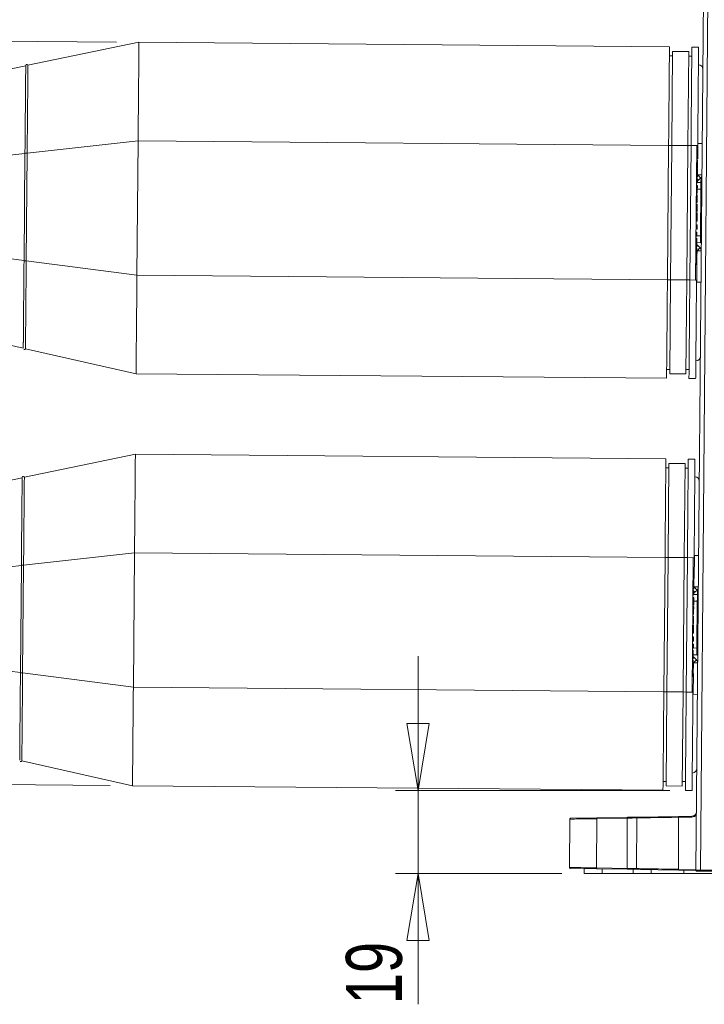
# Model space of a CAD drawing. Header units: millimetres. Extents: x 0 to 2100, y 0 to 1485.
# Tile 53 of 65: x 1139 to 1292, y 255 to 474. Entities that reach past the tile are written whole.
import ezdxf

# ---------------------------------------------------------------- set-up
doc = ezdxf.new("R2010")
doc.units = ezdxf.units.MM
doc.header["$LTSCALE"] = 5
doc.styles.add('SLDTEXTSTYLE1', font='TXT', dxfattribs={"width": 0.75})
doc.dimstyles.new('SLDDIMSTYLE0', dxfattribs={"dimtxt": 12.5, "dimasz": 15, "dimexe": 0, "dimexo": 0.0625, "dimgap": 3.125, "dimtad": 1, "dimdec": 0, "dimrnd": 1e-09, "dimzin": 12, "dimdsep": 46, "dimtxsty": 'SLDTEXTSTYLE1', "dimblk1": 'CLOSED', "dimblk2": 'CLOSED', "dimsah": 1, "dimcen": 0.09, "dimadec": 0, "dimazin": 3, "dimtfac": 1, "dimtofl": 0, "dimtmove": 0, "dimatfit": 3, "dimldrblk": 'CLOSED', "dimfxl": 0, "dimfrac": 2, "dimtolj": 1, "dimtzin": 12, "dimarcsym": 0})
doc.dimstyles.new('SLDDIMSTYLE1', dxfattribs={"dimtxt": 12.5, "dimasz": 15, "dimexe": 0, "dimexo": 0.0625, "dimgap": 3.125, "dimtad": 1, "dimdec": 0, "dimrnd": 1e-09, "dimzin": 12, "dimdsep": 46, "dimtxsty": 'SLDTEXTSTYLE1', "dimblk1": 'CLOSED', "dimblk2": 'CLOSED', "dimsah": 1, "dimcen": 0.09, "dimadec": 0, "dimazin": 3, "dimtfac": 1, "dimtmove": 0, "dimatfit": 0, "dimldrblk": 'CLOSED', "dimfxl": 0, "dimfrac": 2, "dimtolj": 1, "dimtzin": 12, "dimarcsym": 0})

# ---------------------------------------------------------------- blocks, each defined once
blk = doc.blocks.new('_CLOSED')
at = {"color": 0, "linetype": 'ByBlock', "lineweight": -2}
for p, q in [((-1, 0.166667), (0, 0)), ((-1, 0.166667), (-1, -0.166667)), ((0, 0), (-1, -0.166667)), ((0, 0), (-1, 0))]:
    blk.add_line(p, q, dxfattribs=at)
blk = doc.blocks.new('_D_1')
at = {"color": 7, "linetype": 'Continuous', "lineweight": 0}
for p, q in [((1039.24, 346.43), (1039.24, 589.59)), ((1743.54, 289.48), (1743.54, 589.59)), ((1743.54, 584.59), (1039.24, 584.59))]:
    blk.add_line(p, q, dxfattribs=at)
at = {"color": 7, "linetype": 'Continuous', "lineweight": 0, "xscale": 15, "yscale": 15, "rotation": 180.0000000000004}
blk.add_blockref('_CLOSED', (1039.24, 584.59), dxfattribs=at)
at = {"color": 7, "linetype": 'Continuous', "lineweight": 0, "xscale": 15, "yscale": 15}
blk.add_blockref('_CLOSED', (1743.54, 584.59), dxfattribs=at)
at = {"color": 7, "linetype": 'Continuous', "lineweight": 0, "insert": (1377.54, 600.7), "char_height": 12.5, "attachment_point": 1, "style": 'SLDTEXTSTYLE1'}
blk.add_mtext('704', dxfattribs=at)
blk = doc.blocks.new('_D_2')
at = {"color": 7, "linetype": 'Continuous', "lineweight": 0}
for p, q in [((1160.36, 469.37), (984.61, 470.9)), ((988.16, 304.87), (989.61, 470.86)), ((1158.92, 303.38), (983.16, 304.91))]:
    blk.add_line(p, q, dxfattribs=at)
at = {"color": 7, "linetype": 'Continuous', "lineweight": 0, "xscale": 15, "yscale": 15}
for p, rotation in [((989.61, 470.86), 89.50000000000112), ((988.16, 304.87), 269.5000000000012)]:
    blk.add_blockref('_CLOSED', p, dxfattribs=dict(at, rotation=rotation))
at = {"color": 7, "linetype": 'Continuous', "lineweight": 0, "insert": (972.65, 374.15), "char_height": 12.5, "attachment_point": 1, "rotation": 89.5, "style": 'SLDTEXTSTYLE1'}
blk.add_mtext('166', dxfattribs=at)
blk = doc.blocks.new('_D_3')
at = {"color": 7, "linetype": 'Continuous', "lineweight": 0}
for p, q in [((1227.7, 302.24), (1227.7, 332.24)), ((1283.91, 302.24), (1222.7, 302.24)), ((1227.7, 302.24), (1227.7, 283.74)), ((1259.79, 283.74), (1222.7, 283.74)), ((1227.7, 283.74), (1227.7, 254.52))]:
    blk.add_line(p, q, dxfattribs=at)
at = {"color": 7, "linetype": 'Continuous', "lineweight": 0, "xscale": 15, "yscale": 15}
for p, rotation in [((1227.7, 302.24), 270.0000000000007), ((1227.7, 283.74), 90.00000000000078)]:
    blk.add_blockref('_CLOSED', p, dxfattribs=dict(at, rotation=rotation))
at = {"color": 7, "linetype": 'Continuous', "lineweight": 0, "insert": (1211.59, 254.52), "char_height": 12.5, "attachment_point": 1, "rotation": 90, "style": 'SLDTEXTSTYLE1'}
blk.add_mtext('19', dxfattribs=at)

msp = doc.modelspace()

# ---------------------------------------------------------------- linework, layer by layer
at = {"color": 7, "linetype": 'Continuous', "lineweight": 15}
for p, q in [((1289.76, 284.48), (1291.59, 494.44)), ((1292.59, 494.41), (1290.76, 284.48)), ((1165.36, 469.33), (1140.56, 464.19)), ((1283.86, 468.29), (1165.36, 469.33)), ((1283.84, 466.29), (1284.54, 466.29)), ((1284.55, 467.28), (1284.37, 446.29)), ((1284.55, 467.28), (1288.15, 467.25)), ((1288.15, 467.25), (1287.97, 446.25)), ((1288.14, 466.25), (1288.84, 466.25)), ((1290.36, 468.23), (1288.86, 468.25)), ((1140.07, 464.09), (1120.53, 460.05)), ((1140.56, 464.19), (1140.56, 464.19)), ((1165.17, 447.33), (1140.4, 444.57)), ((1165.17, 447.33), (1164.91, 417.33)), ((1283.67, 446.29), (1165.17, 447.33)), ((1283.67, 446.29), (1283.41, 416.29)), ((1290.22, 446.73), (1291.17, 446.73)), ((1139.9, 444.52), (1120.38, 442.35)), ((1139.9, 444.55), (1139.69, 420.55)), ((1140.4, 444.54), (1140.19, 420.54)), ((1140.4, 444.57), (1140.4, 444.54)), ((1284.37, 446.29), (1284.11, 416.29)), ((1284.37, 446.29), (1287.97, 446.25)), ((1287.97, 446.25), (1287.71, 416.26)), ((1288.67, 446.25), (1288.41, 416.25)), ((1289.97, 446.24), (1288.67, 446.25)), ((1289.97, 446.24), (1289.71, 416.24)), ((1290.17, 446.24), (1289.97, 446.24)), ((1290.13, 442.2), (1289.93, 442.2)), ((1290.14, 443.11), (1289.94, 443.11)), ((1290.11, 440.13), (1289.91, 440.13)), ((1290.12, 441.31), (1289.92, 441.31)), ((1290.12, 441.04), (1289.92, 441.04)), ((1290.13, 441.53), (1289.93, 441.53)), ((1290.16, 439.72), (1291.11, 439.71)), ((1290.1, 438.83), (1289.9, 438.84)), ((1290.1, 437.92), (1289.9, 437.92)), ((1290.11, 439.46), (1289.91, 439.46)), ((1290.11, 439.24), (1289.91, 439.24)), ((1290.1, 437.92), (1290.1, 438.83)), ((1290.1, 438.03), (1290.9, 438.03)), ((1290.81, 439.01), (1290.32, 438.52)), ((1290.07, 435.31), (1289.87, 435.31)), ((1290.08, 436.14), (1289.88, 436.14)), ((1290.08, 435.83), (1289.88, 435.83)), ((1290.08, 435.61), (1289.88, 435.61)), ((1290.09, 437.38), (1289.89, 437.38)), ((1290.09, 437.34), (1289.89, 437.34)), ((1290.08, 436.14), (1290.09, 437.34)), ((1290.08, 435.83), (1290.08, 436.14)), ((1290.08, 435.61), (1290.08, 435.83)), ((1290.79, 426.07), (1290.88, 436.53)), ((1290.05, 433.2), (1289.85, 433.2)), ((1290.06, 433.61), (1289.86, 433.61)), ((1290.06, 433.54), (1289.86, 433.54)), ((1290.07, 435.27), (1289.87, 435.27)), ((1290.07, 434.48), (1289.87, 434.48)), ((1290.03, 431), (1289.83, 431)), ((1290.04, 431.77), (1289.84, 431.78)), ((1290.04, 431.57), (1289.84, 431.58)), ((1290.04, 431.24), (1289.84, 431.24)), ((1290.05, 432.87), (1289.85, 432.87)), ((1290.05, 432.45), (1289.85, 432.45)), ((1290.03, 431), (1290.04, 431.24)), ((1290.03, 430.5), (1290.03, 431)), ((1290.04, 431.77), (1290.05, 432.45)), ((1290.05, 432.45), (1290.05, 432.87)), ((1290.02, 429.4), (1289.82, 429.41)), ((1290.03, 430.5), (1289.83, 430.51)), ((1290.02, 429.4), (1290.03, 430.5)), ((1290, 426.96), (1289.8, 426.96)), ((1290.01, 428.59), (1289.81, 428.59)), ((1290.01, 427.86), (1289.81, 427.86)), ((1290.01, 427.57), (1289.81, 427.57)), ((1289.99, 426.05), (1290, 426.96)), ((1290.01, 427.86), (1290.01, 428.59)), ((1290.01, 427.57), (1290.01, 427.86)), ((1289.98, 424.84), (1289.78, 424.84)), ((1289.99, 426.05), (1289.79, 426.05)), ((1289.99, 425.57), (1289.79, 425.57)), ((1289.99, 425.33), (1289.79, 425.34)), ((1289.97, 423.74), (1289.98, 424.84)), ((1289.98, 424.84), (1289.99, 425.33)), ((1290.78, 424.57), (1289.98, 424.59)), ((1289.99, 425.33), (1289.99, 425.57)), ((1139.69, 420.58), (1120.21, 423.08)), ((1289.96, 422.63), (1289.76, 422.63)), ((1289.97, 423.74), (1289.77, 423.74)), ((1289.97, 423.5), (1289.77, 423.5)), ((1289.97, 423.37), (1289.77, 423.37)), ((1290.02, 422.75), (1290.96, 422.74)), ((1290.19, 423.95), (1290.68, 423.45)), ((1140.19, 420.54), (1140.19, 420.51)), ((1164.91, 417.33), (1140.19, 420.51)), ((1289.94, 420.57), (1289.74, 420.58)), ((1289.95, 421.7), (1289.75, 421.71)), ((1289.95, 421.33), (1289.75, 421.33)), ((1289.95, 420.99), (1289.75, 421)), ((1289.96, 422.04), (1289.76, 422.04)), ((1289.96, 421.84), (1289.76, 421.84)), ((1289.94, 420.57), (1289.95, 420.99)), ((1289.94, 419.9), (1289.94, 420.57)), ((1289.95, 421.7), (1289.95, 421.8)), ((1289.94, 419.9), (1289.74, 419.9)), ((1289.94, 419.7), (1289.74, 419.7)), ((1283.41, 416.29), (1164.91, 417.33)), ((1284.11, 416.29), (1283.92, 395.29)), ((1284.11, 416.29), (1287.71, 416.26)), ((1287.71, 416.26), (1287.52, 395.26)), ((1289.71, 416.24), (1288.41, 416.25)), ((1289.91, 416.24), (1289.71, 416.24)), ((1289.95, 415.74), (1290.9, 415.73)), ((1139.52, 401), (1120.05, 405.39)), ((1139.52, 401), (1139.52, 401)), ((1164.72, 395.33), (1140.01, 400.89)), ((1140.01, 400.89), (1140.01, 400.89)), ((1283.23, 396.29), (1283.93, 396.29)), ((1287.53, 396.26), (1288.23, 396.25)), ((1283.21, 394.29), (1164.72, 395.33)), ((1283.92, 395.29), (1287.52, 395.26)), ((1283.92, 395.29), (1287.52, 395.26)), ((1289.71, 394.24), (1288.21, 394.25)), ((1164.56, 377.33), (1139.76, 372.2)), ((1283.06, 376.29), (1164.56, 377.33)), ((1289.56, 376.24), (1288.06, 376.25)), ((1283.04, 374.29), (1283.74, 374.29)), ((1283.75, 375.29), (1283.57, 354.29)), ((1283.75, 375.29), (1287.35, 375.26)), ((1287.35, 375.26), (1287.17, 354.26)), ((1287.34, 374.26), (1288.04, 374.25)), ((1139.27, 372.1), (1119.72, 368.05)), ((1139.76, 372.2), (1139.76, 372.2)), ((1164.37, 355.33), (1139.59, 352.58)), ((1164.37, 355.33), (1164.11, 325.33)), ((1282.87, 354.3), (1164.37, 355.33)), ((1282.87, 354.3), (1282.6, 324.3)), ((1283.57, 354.29), (1283.3, 324.29)), ((1283.57, 354.29), (1287.17, 354.26)), ((1287.17, 354.26), (1286.9, 324.26)), ((1287.87, 354.25), (1287.6, 324.25)), ((1289.17, 354.24), (1287.87, 354.25)), ((1289.17, 354.24), (1288.9, 324.24)), ((1289.37, 354.24), (1289.17, 354.24)), ((1289.42, 354.74), (1290.37, 354.73)), ((1139.1, 352.52), (1119.57, 350.35)), ((1139.09, 352.55), (1138.89, 328.55)), ((1139.59, 352.55), (1139.38, 328.54)), ((1139.59, 352.58), (1139.59, 352.55)), ((1289.33, 350.2), (1289.13, 350.21)), ((1289.34, 351.11), (1289.14, 351.11)), ((1289.31, 348.14), (1289.11, 348.14)), ((1289.31, 347.46), (1289.11, 347.46)), ((1289.32, 349.53), (1289.12, 349.53)), ((1289.32, 349.31), (1289.12, 349.32)), ((1289.32, 349.04), (1289.12, 349.04)), ((1289.36, 347.72), (1290.31, 347.72)), ((1289.29, 345.92), (1289.09, 345.92)), ((1289.29, 345.38), (1289.09, 345.38)), ((1289.29, 345.34), (1289.09, 345.35)), ((1289.3, 347.24), (1289.1, 347.25)), ((1289.3, 346.84), (1289.1, 346.84)), ((1289.28, 344.14), (1289.29, 345.34)), ((1289.29, 345.92), (1289.3, 346.84)), ((1289.29, 346.04), (1290.1, 346.04)), ((1290.01, 347.01), (1289.51, 346.52)), ((1289.27, 343.83), (1289.07, 343.83)), ((1289.27, 343.61), (1289.07, 343.62)), ((1289.27, 343.31), (1289.07, 343.31)), ((1289.27, 343.28), (1289.07, 343.28)), ((1289.28, 344.14), (1289.08, 344.14)), ((1289.27, 343.83), (1289.28, 344.14)), ((1289.27, 343.61), (1289.27, 343.83)), ((1289.99, 334.07), (1290.08, 344.54)), ((1289.25, 341.61), (1289.05, 341.62)), ((1289.25, 341.55), (1289.05, 341.55)), ((1289.25, 341.21), (1289.05, 341.21)), ((1289.25, 340.87), (1289.05, 340.87)), ((1289.26, 342.48), (1289.06, 342.48)), ((1289.24, 340.45), (1289.25, 340.87)), ((1289.23, 339.24), (1289.03, 339.24)), ((1289.23, 339), (1289.03, 339)), ((1289.24, 340.45), (1289.04, 340.45)), ((1289.24, 339.78), (1289.04, 339.78)), ((1289.24, 339.58), (1289.04, 339.58)), ((1289.23, 339), (1289.23, 339.24)), ((1289.23, 338.51), (1289.23, 339)), ((1289.24, 339.78), (1289.24, 340.45)), ((1289.21, 336.59), (1289.01, 336.6)), ((1289.22, 337.41), (1289.02, 337.41)), ((1289.23, 338.51), (1289.03, 338.51)), ((1289.2, 335.86), (1289.21, 336.59)), ((1289.22, 337.41), (1289.23, 338.51)), ((1289.2, 335.86), (1289, 335.86)), ((1289.2, 335.58), (1289, 335.58)), ((1289.2, 334.97), (1289, 334.97)), ((1289.19, 334.05), (1289.2, 334.97)), ((1289.2, 335.58), (1289.2, 335.86)), ((1289.18, 333.57), (1288.98, 333.58)), ((1289.18, 333.34), (1288.98, 333.34)), ((1289.18, 332.84), (1288.98, 332.84)), ((1289.19, 334.05), (1288.99, 334.05)), ((1289.17, 331.74), (1289.18, 332.84)), ((1289.18, 333.34), (1289.18, 333.57)), ((1289.18, 332.84), (1289.18, 333.34)), ((1289.98, 332.57), (1289.18, 332.58)), ((1138.89, 328.58), (1119.41, 331.09)), ((1289.15, 330.05), (1288.95, 330.05)), ((1289.15, 329.84), (1288.95, 329.85)), ((1289.16, 330.63), (1288.96, 330.63)), ((1289.17, 331.74), (1288.97, 331.74)), ((1289.17, 331.51), (1288.97, 331.51)), ((1289.17, 331.37), (1288.97, 331.37)), ((1289.15, 329.71), (1289.15, 329.81)), ((1289.21, 330.75), (1290.16, 330.74)), ((1289.39, 331.95), (1289.87, 331.45)), ((1139.38, 328.54), (1139.38, 328.51)), ((1164.11, 325.33), (1139.38, 328.51)), ((1289.13, 327.71), (1288.93, 327.71)), ((1289.14, 329), (1288.94, 329)), ((1289.14, 328.58), (1288.94, 328.58)), ((1289.14, 327.91), (1288.94, 327.91)), ((1289.15, 329.71), (1288.95, 329.71)), ((1289.15, 329.33), (1288.95, 329.34)), ((1289.14, 328.58), (1289.14, 329)), ((1289.14, 327.91), (1289.14, 328.58)), ((1282.6, 324.3), (1164.11, 325.33)), ((1283.3, 324.29), (1283.12, 303.29)), ((1283.3, 324.29), (1286.9, 324.26)), ((1286.9, 324.26), (1286.72, 303.26)), ((1288.9, 324.24), (1287.6, 324.25)), ((1289.1, 324.24), (1288.9, 324.24)), ((1289.15, 323.74), (1290.1, 323.73)), ((1163.92, 303.33), (1139.21, 308.89)), ((1139.21, 308.89), (1139.21, 308.89)), ((1282.43, 304.3), (1283.13, 304.29)), ((1286.73, 304.26), (1287.43, 304.25)), ((1282.41, 302.3), (1163.92, 303.33)), ((1283.12, 303.29), (1286.72, 303.26)), ((1283.12, 303.29), (1286.72, 303.26)), ((1288.91, 302.24), (1287.41, 302.25)), ((1261.61, 295.87), (1261.51, 285.08)), ((1261.61, 295.87), (1261.61, 295.87)), ((1261.81, 296.07), (1267.68, 296.17)), ((1267.6, 295.97), (1267.56, 284.98)), ((1274.44, 296.09), (1267.6, 295.97)), ((1267.68, 296.17), (1274.52, 296.29)), ((1274.44, 296.09), (1274.39, 284.86)), ((1274.52, 296.29), (1276.79, 296.33)), ((1276.6, 296.13), (1276.5, 284.82)), ((1276.79, 296.33), (1285.86, 296.49)), ((1288.89, 296.34), (1285.85, 296.29)), ((1285.85, 296.29), (1285.85, 296.29)), ((1285.86, 296.49), (1288.89, 296.54)), ((1267.64, 284.78), (1261.71, 284.88)), ((1264.79, 283.74), (1264.8, 284.83)), ((1268.83, 283.74), (1264.79, 283.74)), ((1267.56, 284.98), (1274.39, 284.86)), ((1274.47, 284.66), (1267.64, 284.78)), ((1268.83, 283.74), (1275.75, 283.74)), ((1276.69, 284.62), (1274.47, 284.66)), ((1275.75, 283.74), (1279.79, 283.74)), ((1285.87, 284.46), (1276.69, 284.62)), ((1279.79, 283.74), (1279.79, 284.56)), ((1279.79, 283.74), (1287.04, 283.74)), ((1285.86, 284.66), (1285.86, 284.66)), ((1289.77, 284.39), (1285.87, 284.46)), ((1299.44, 283.74), (1287.04, 283.74)), ((1290.76, 284.24), (1290, 284.24)), ((1290.76, 284.24), (1290.76, 284.48)), ((1290.76, 284.48), (1322.46, 284.48)), ((1322.46, 284.24), (1290.76, 284.24))]:
    msp.add_line(p, q, dxfattribs=at)
at = {"color": 8, "linetype": 'Continuous', "lineweight": 15}
for p, q in [((1283.67, 446.29), (1284.37, 446.29)), ((1290.19, 443.27), (1290.22, 446.73)), ((1140.4, 444.54), (1139.9, 444.55)), ((1287.97, 446.25), (1288.67, 446.25)), ((1290.11, 439.67), (1290.16, 439.72)), ((1290.18, 441.21), (1290.18, 441.25)), ((1290.9, 438.03), (1290.91, 439.12)), ((1290.88, 436.53), (1290.08, 436.53)), ((1289.99, 426.09), (1290.79, 426.07)), ((1290.02, 422.75), (1289.96, 422.8)), ((1290, 421.5), (1290.02, 422.75)), ((1140.19, 420.54), (1139.69, 420.55)), ((1289.95, 415.74), (1289.99, 420.37)), ((1283.41, 416.29), (1284.11, 416.29)), ((1287.71, 416.26), (1288.41, 416.25)), ((1282.87, 354.3), (1283.57, 354.29)), ((1287.17, 354.26), (1287.87, 354.25)), ((1289.38, 349.59), (1289.42, 354.74)), ((1139.59, 352.55), (1139.09, 352.55)), ((1289.31, 347.67), (1289.36, 347.72)), ((1289.37, 349.21), (1289.37, 349.26)), ((1290.1, 346.04), (1290.1, 347.12)), ((1290.08, 344.54), (1289.28, 344.54)), ((1289.19, 334.08), (1289.99, 334.07)), ((1289.21, 330.75), (1289.16, 330.81)), ((1289.2, 329.5), (1289.21, 330.75)), ((1139.38, 328.54), (1138.89, 328.55)), ((1289.15, 323.74), (1289.19, 328.37)), ((1282.6, 324.3), (1283.3, 324.29)), ((1286.9, 324.26), (1287.6, 324.25)), ((1268.83, 283.74), (1268.83, 284.76)), ((1275.75, 283.74), (1275.75, 284.64)), ((1285.86, 284.66), (1289.76, 284.59)), ((1287.04, 283.74), (1287.04, 284.44))]:
    msp.add_line(p, q, dxfattribs=at)
at = {"color": 8, "linetype": 'Continuous', "lineweight": 15, "flags": 128}
for points in [[(1290.88, 436.53), (1290.92, 436.53), (1290.96, 436.53), (1291, 436.53), (1291.03, 436.53), (1291.05, 436.53), (1291.07, 436.53), (1291.08, 436.53), (1291.08, 436.53)], [(1290.79, 426.07), (1290.83, 426.07), (1290.87, 426.07), (1290.9, 426.07), (1290.93, 426.07), (1290.96, 426.07), (1290.98, 426.07), (1290.99, 426.07), (1290.99, 426.07)], [(1290.08, 344.54), (1290.12, 344.54), (1290.16, 344.54), (1290.19, 344.54), (1290.22, 344.53), (1290.25, 344.53), (1290.27, 344.53), (1290.28, 344.53), (1290.28, 344.53)], [(1289.99, 334.07), (1290.03, 334.07), (1290.07, 334.07), (1290.1, 334.07), (1290.13, 334.06), (1290.16, 334.06), (1290.17, 334.06), (1290.19, 334.06), (1290.19, 334.06)]]:
    msp.add_lwpolyline(points, dxfattribs=at)
at = {"color": 7, "linetype": 'Continuous', "lineweight": 15, "flags": 128}
for points in [[(1267.68, 296.17), (1267.66, 296.17), (1267.65, 296.16), (1267.63, 296.14), (1267.62, 296.11), (1267.61, 296.08), (1267.6, 296.05), (1267.6, 296.01), (1267.6, 295.97)], [(1274.52, 296.29), (1274.5, 296.29), (1274.48, 296.28), (1274.47, 296.26), (1274.46, 296.23), (1274.45, 296.2), (1274.44, 296.17), (1274.44, 296.13), (1274.44, 296.09)], [(1267.56, 284.98), (1267.56, 284.94), (1267.56, 284.9), (1267.57, 284.87), (1267.58, 284.84), (1267.59, 284.81), (1267.6, 284.79), (1267.62, 284.78), (1267.64, 284.78)], [(1274.39, 284.86), (1274.39, 284.82), (1274.4, 284.78), (1274.41, 284.75), (1274.42, 284.72), (1274.43, 284.69), (1274.44, 284.67), (1274.46, 284.66), (1274.47, 284.66)]]:
    msp.add_lwpolyline(points, dxfattribs=at)
at = {"color": 7, "linetype": 'Continuous', "lineweight": 15}
for centre, radius, start, end in [((1140.32, 464.14), 0.25, 11.6886, 191.6887), ((1290.32, 463.31), 1, 359.5, 86.5), ((1285.73, 435.04), 6.45, 38.0141, 46.5844), ((1290.11, 439.72), 1, 314.5, 359.5), ((1289.62, 439.23), 1, 298.905, 314.5), ((1290.9, 438.23), 0.2, 270, 357.7672), ((1290.78, 424.37), 0.2, 1.2328, 89), ((1289.48, 423.25), 1, 44.5, 60.095), ((1285.67, 427.51), 6.45, 312.4156, 320.9859), ((1289.96, 422.75), 1, 359.5, 44.5), ((1289.76, 399.16), 1, 272.5, 359.5), ((1139.52, 372.15), 0.25, 11.6886, 191.6887), ((1289.51, 371.32), 1, 359.5, 86.5), ((1284.93, 343.04), 6.45, 38.0141, 46.5844), ((1289.31, 347.72), 1, 314.5, 359.5), ((1288.81, 347.24), 1, 298.905, 314.5), ((1290.1, 346.24), 0.2, 270, 357.7672), ((1288.67, 331.25), 1, 44.5, 60.095), ((1289.97, 332.37), 0.2, 1.2328, 89), ((1284.86, 335.51), 6.45, 312.4156, 320.9859), ((1289.16, 330.75), 1, 359.5, 44.5), ((1288.95, 307.16), 1, 272.5, 359.5), ((1288.87, 297.54), 1, 271, 359.5), ((1276.8, 296.13), 0.2, 91, 179.5), ((1294.7, 296.5), 5.82, 179.5325, 181.4852), ((1276.7, 284.82), 0.2, 179.5, 269), ((1290, 284.48), 0.24, 179.5, 270)]:
    msp.add_arc(centre, radius, start, end, dxfattribs=at)
at = {"color": 8, "linetype": 'Continuous', "lineweight": 15}
for centre, radius, start, end in [((1277.03, 426.71), 17.79, 42.9711, 43.6589), ((1288.99, 437.64), 1.59, 33.7358, 45.7954), ((1287.43, 426.04), 3.47, 312.4927, 322.8115), ((1276.23, 334.71), 17.79, 42.9711, 43.6589), ((1288.19, 345.64), 1.59, 33.7358, 45.7954), ((1286.62, 334.05), 3.47, 312.4927, 322.8115), ((1288.87, 297.54), 1.2, 271, 326.0858)]:
    msp.add_arc(centre, radius, start, end, dxfattribs=at)
at = {"color": 7, "linetype": 'Continuous', "lineweight": 15}
for centre, major_axis, ratio, start_param, end_param in [((1290.88, 436.53), (0.01, 1.5), 0.001163, 4.712553, 6.283197), ((1290.79, 426.07), (0.01, 1.5), 0.001163, 3.141581, 4.712377), ((1290.08, 344.54), (0.01, 1.5), 0.001163, 4.712553, 6.283197), ((1289.99, 334.07), (0.01, 1.5), 0.001163, 3.141581, 4.712377), ((1286.92, 537.6), (0.07, 941.2), 0.001148, 1.830072, 1.842878), ((1290.76, 284.48), (1, 0), 0.002094, 1.570859, 3.141579)]:
    msp.add_ellipse(centre, major_axis=major_axis, ratio=ratio, start_param=start_param, end_param=end_param, dxfattribs=at)
for points, knots in [([(1165.17, 447.33), (1165.18, 448.67), (1165.21, 451.43), (1165.24, 455.53), (1165.28, 459.47), (1165.31, 462.99), (1165.33, 465.85), (1165.35, 467.88), (1165.36, 469.11), (1165.36, 469.25), (1165.36, 469.33)], [0, 0, 0, 0, 0.116516, 0.240011, 0.368641, 0.5, 0.631359, 0.759989, 0.883484, 1, 1, 1, 1]), ([(1283.86, 468.29), (1283.86, 468.2), (1283.86, 468.01), (1283.84, 466.46), (1283.82, 463.91), (1283.79, 460.31), (1283.75, 455.94), (1283.71, 451.15), (1283.68, 447.87), (1283.67, 446.29)], [0, 0, 0, 0, 0.131017, 0.270531, 0.415795, 0.563268, 0.715883, 0.862537, 1, 1, 1, 1]), ([(1288.86, 468.25), (1288.86, 468.16), (1288.86, 467.97), (1288.84, 466.42), (1288.82, 463.86), (1288.79, 460.27), (1288.75, 455.89), (1288.71, 451.1), (1288.68, 447.83), (1288.67, 446.25)], [0, 0, 0, 0, 0.131017, 0.270531, 0.415795, 0.563268, 0.715883, 0.862537, 1, 1, 1, 1]), ([(1290.17, 446.24), (1290.18, 447.74), (1290.21, 450.86), (1290.25, 455.44), (1290.29, 459.74), (1290.32, 463.46), (1290.34, 466.22), (1290.36, 467.93), (1290.36, 468.13), (1290.36, 468.23)], [0, 0, 0, 0, 0.131017, 0.270531, 0.415795, 0.563268, 0.715883, 0.862537, 1, 1, 1, 1]), ([(1140.07, 464.09), (1140.07, 464.09), (1140.07, 464.09), (1140.07, 464.04), (1140.07, 463.94), (1140.07, 463.82), (1140.07, 463.66), (1140.07, 463.4), (1140.06, 463.05), (1140.06, 462.69), (1140.06, 462.43), (1140.05, 461.95), (1140.05, 461.3), (1140.04, 460.66), (1140.04, 460.18), (1140.03, 459.67), (1140.03, 459.02), (1140.02, 458.33), (1140.02, 457.61), (1140.01, 456.85), (1140, 456.06), (1139.99, 455.25), (1139.99, 454.4), (1139.98, 453.53), (1139.97, 452.63), (1139.96, 451.87), (1139.96, 451.1), (1139.95, 450), (1139.94, 448.87), (1139.93, 447.73), (1139.92, 446.46), (1139.91, 445.34), (1139.9, 444.55)], [0, 0, 0, 0, 0.016187, 0.048569, 0.08095, 0.113332, 0.129519, 0.1619, 0.226726, 0.242913, 0.2591, 0.291482, 0.356307, 0.388689, 0.404876, 0.437257, 0.469639, 0.502021, 0.534402, 0.566784, 0.599165, 0.631547, 0.663929, 0.69631, 0.728692, 0.761074, 0.777261, 0.809642, 0.874468, 0.890655, 0.923037, 1, 1, 1, 1]), ([(1140.38, 464.39), (1140.36, 464.39), (1140.33, 464.4), (1140.28, 464.39), (1140.24, 464.38), (1140.22, 464.37), (1140.22, 464.37)], [0, 0, 0, 0, 0.248154, 0.557524, 0.91063, 1, 1, 1, 1]), ([(1140.4, 444.57), (1140.4, 444.73), (1140.4, 445.55), (1140.42, 447.03), (1140.43, 448.99), (1140.45, 450.91), (1140.47, 452.76), (1140.48, 454.53), (1140.5, 456.2), (1140.51, 457.74), (1140.52, 459.15), (1140.53, 460.41), (1140.54, 461.51), (1140.55, 462.28), (1140.55, 462.93), (1140.56, 463.36), (1140.56, 463.65), (1140.56, 463.9), (1140.56, 464.13), (1140.56, 464.19), (1140.56, 464.19), (1140.56, 464.19)], [0, 0, 0, 0, 0.0151666, 0.0797815, 0.1443969, 0.2090115, 0.2736271, 0.3382416, 0.4028574, 0.4674718, 0.5320876, 0.596702, 0.6613177, 0.7259322, 0.7582085, 0.822824, 0.8551002, 0.8712345, 0.9358501, 0.9997481, 1, 1, 1, 1]), ([(1290.13, 442.2), (1290.13, 442.28), (1290.13, 442.44), (1290.14, 442.66), (1290.14, 442.83), (1290.14, 443.08), (1290.14, 443.1), (1290.14, 443.11)], [0, 0, 0, 0, 0.125415, 0.25066, 0.375864, 0.501284, 1, 1, 1, 1]), ([(1290.13, 441.53), (1290.13, 441.63), (1290.13, 441.81), (1290.13, 442.08), (1290.13, 442.2)], [0, 0, 0, 0, 0.558689, 1, 1, 1, 1]), ([(1290.11, 440.13), (1290.12, 440.21), (1290.12, 440.37), (1290.12, 440.59), (1290.12, 440.77), (1290.12, 441.02), (1290.12, 441.03), (1290.12, 441.04)], [0, 0, 0, 0, 0.125415, 0.25066, 0.375864, 0.501284, 1, 1, 1, 1]), ([(1290.11, 439.46), (1290.11, 439.56), (1290.11, 439.74), (1290.11, 440.01), (1290.11, 440.13)], [0, 0, 0, 0, 0.558689, 1, 1, 1, 1]), ([(1290.12, 441.31), (1290.12, 441.31), (1290.12, 441.31), (1290.13, 441.46), (1290.13, 441.53)], [0, 0, 0, 0, 0.561086, 1, 1, 1, 1]), ([(1290.11, 439.24), (1290.11, 439.24), (1290.11, 439.24), (1290.11, 439.39), (1290.11, 439.46)], [0, 0, 0, 0, 0.561086, 1, 1, 1, 1]), ([(1290.05, 432.92), (1290.05, 432.96), (1290.05, 433.07), (1290.05, 433.18), (1290.05, 433.19), (1290.05, 433.2)], [0, 0, 0, 0, 0.200842, 0.6001563, 1, 1, 1, 1]), ([(1290.06, 433.61), (1290.06, 433.62), (1290.06, 433.65), (1290.06, 433.86), (1290.06, 434.16), (1290.06, 434.37), (1290.07, 434.48)], [0, 0, 0, 0, 0.280638, 0.559928, 0.779782, 1, 1, 1, 1]), ([(1290.07, 434.48), (1290.07, 434.6), (1290.07, 434.83), (1290.07, 435.09), (1290.07, 435.24), (1290.07, 435.26), (1290.07, 435.27)], [0, 0, 0, 0, 0.279772, 0.558995, 0.779629, 1, 1, 1, 1]), ([(1290.04, 431.57), (1290.04, 431.58), (1290.04, 431.59), (1290.04, 431.65), (1290.04, 431.71), (1290.04, 431.75), (1290.04, 431.77)], [0, 0, 0, 0, 0.339518, 0.559561, 0.779773, 1, 1, 1, 1]), ([(1289.96, 422.63), (1289.96, 422.73), (1289.96, 422.95), (1289.97, 423.19), (1289.97, 423.34), (1289.97, 423.36), (1289.97, 423.37)], [0, 0, 0, 0, 0.279898, 0.559568, 0.779842, 1, 1, 1, 1]), ([(1289.96, 422.04), (1289.96, 422.14), (1289.96, 422.31), (1289.96, 422.53), (1289.96, 422.63)], [0, 0, 0, 0, 0.5588639, 1, 1, 1, 1]), ([(1139.69, 420.55), (1139.69, 420.38), (1139.68, 419.88), (1139.68, 419.05), (1139.67, 418.07), (1139.66, 417.25), (1139.65, 416.43), (1139.64, 415.3), (1139.64, 414.19), (1139.63, 413.27), (1139.62, 412.65), (1139.61, 411.6), (1139.6, 410.44), (1139.6, 409.47), (1139.59, 408.8), (1139.58, 408.15), (1139.58, 407.39), (1139.57, 406.68), (1139.57, 405.99), (1139.56, 405.35), (1139.55, 404.74), (1139.55, 404.27), (1139.55, 403.92), (1139.55, 403.58), (1139.54, 403.18), (1139.54, 402.74), (1139.54, 402.42), (1139.53, 402.13), (1139.53, 401.76), (1139.53, 401.47), (1139.53, 401.26), (1139.52, 401.09), (1139.52, 401.06), (1139.52, 401.03)], [0, 0, 0, 0, 0.016489, 0.049476, 0.082462, 0.115448, 0.131938, 0.164924, 0.23096, 0.24745, 0.263939, 0.296925, 0.362962, 0.395948, 0.412437, 0.445424, 0.47841, 0.511396, 0.544383, 0.577369, 0.610355, 0.643342, 0.659831, 0.67632, 0.709307, 0.742293, 0.775279, 0.791769, 0.824755, 0.890791, 0.907281, 0.940267, 1, 1, 1, 1]), ([(1140.01, 400.89), (1140.01, 400.89), (1140.01, 400.9), (1140.01, 401.02), (1140.02, 401.37), (1140.02, 401.78), (1140.02, 402.28), (1140.03, 402.87), (1140.04, 403.84), (1140.05, 404.98), (1140.06, 406.28), (1140.07, 407.73), (1140.09, 409.31), (1140.1, 411), (1140.12, 412.79), (1140.13, 414.66), (1140.16, 417.22), (1140.17, 419.2), (1140.19, 420.51)], [0, 0, 0, 0, 0.016137, 0.080764, 0.145391, 0.210017, 0.226154, 0.290782, 0.355408, 0.420035, 0.484661, 0.549289, 0.613915, 0.678542, 0.743168, 0.807796, 0.872422, 1, 1, 1, 1]), ([(1289.95, 421.05), (1289.95, 421.09), (1289.95, 421.2), (1289.95, 421.31), (1289.95, 421.32), (1289.95, 421.33)], [0, 0, 0, 0, 0.200842, 0.600156, 1, 1, 1, 1]), ([(1289.96, 421.84), (1289.96, 421.86), (1289.96, 421.89), (1289.96, 422), (1289.96, 422.04)], [0, 0, 0, 0, 0.560124, 1, 1, 1, 1]), ([(1289.94, 419.7), (1289.94, 419.71), (1289.94, 419.72), (1289.94, 419.78), (1289.94, 419.84), (1289.94, 419.88), (1289.94, 419.9)], [0, 0, 0, 0, 0.339518, 0.559561, 0.779773, 1, 1, 1, 1]), ([(1164.72, 395.33), (1164.72, 395.4), (1164.72, 395.55), (1164.73, 396.77), (1164.75, 398.8), (1164.77, 401.66), (1164.8, 405.18), (1164.84, 409.12), (1164.88, 413.22), (1164.9, 415.99), (1164.91, 417.33)], [0, 0, 0, 0, 0.116516, 0.240011, 0.368641, 0.5, 0.631359, 0.759989, 0.883484, 1, 1, 1, 1]), ([(1283.41, 416.29), (1283.39, 414.78), (1283.37, 411.67), (1283.33, 407.09), (1283.29, 402.79), (1283.26, 399.07), (1283.23, 396.31), (1283.22, 394.6), (1283.22, 394.39), (1283.21, 394.29)], [0, 0, 0, 0, 0.131017, 0.270531, 0.415795, 0.563268, 0.715883, 0.862537, 1, 1, 1, 1]), ([(1288.41, 416.25), (1288.39, 414.74), (1288.37, 411.63), (1288.33, 407.05), (1288.29, 402.75), (1288.26, 399.03), (1288.23, 396.27), (1288.22, 394.56), (1288.22, 394.35), (1288.21, 394.25)], [0, 0, 0, 0, 0.131017, 0.270531, 0.415795, 0.563268, 0.715883, 0.862537, 1, 1, 1, 1]), ([(1289.71, 394.24), (1289.71, 394.33), (1289.72, 394.51), (1289.73, 396.07), (1289.75, 398.62), (1289.78, 402.22), (1289.82, 406.59), (1289.86, 411.38), (1289.89, 414.65), (1289.91, 416.24)], [0, 0, 0, 0, 0.131017, 0.270531, 0.415795, 0.563268, 0.715883, 0.862537, 1, 1, 1, 1]), ([(1139.64, 400.74), (1139.66, 400.73), (1139.69, 400.71), (1139.77, 400.69), (1139.87, 400.71), (1139.95, 400.77), (1140, 400.85), (1140.01, 400.9), (1140.02, 400.92)], [0, 0, 0, 0, 0.18255, 0.434533, 0.629845, 0.783059, 0.903752, 1, 1, 1, 1]), ([(1164.37, 355.33), (1164.38, 356.67), (1164.41, 359.44), (1164.44, 363.54), (1164.48, 367.48), (1164.51, 371), (1164.53, 373.86), (1164.55, 375.89), (1164.56, 377.11), (1164.56, 377.26), (1164.56, 377.33)], [0, 0, 0, 0, 0.116516, 0.240011, 0.368641, 0.5, 0.631359, 0.759989, 0.883484, 1, 1, 1, 1]), ([(1283.06, 376.29), (1283.06, 376.2), (1283.05, 376.02), (1283.04, 374.47), (1283.02, 371.91), (1282.99, 368.31), (1282.95, 363.94), (1282.91, 359.15), (1282.88, 355.88), (1282.87, 354.3)], [0, 0, 0, 0, 0.131017, 0.270531, 0.415795, 0.563268, 0.715883, 0.862537, 1, 1, 1, 1]), ([(1288.06, 376.25), (1288.06, 376.16), (1288.05, 375.97), (1288.04, 374.42), (1288.02, 371.87), (1287.99, 368.27), (1287.95, 363.9), (1287.91, 359.11), (1287.88, 355.83), (1287.87, 354.25)], [0, 0, 0, 0, 0.131017, 0.270531, 0.415795, 0.563268, 0.715883, 0.862537, 1, 1, 1, 1]), ([(1289.37, 354.24), (1289.38, 355.75), (1289.41, 358.86), (1289.45, 363.44), (1289.48, 367.74), (1289.52, 371.46), (1289.54, 374.22), (1289.55, 375.93), (1289.56, 376.14), (1289.56, 376.24)], [0, 0, 0, 0, 0.131017, 0.270531, 0.415795, 0.563268, 0.715883, 0.862537, 1, 1, 1, 1]), ([(1139.27, 372.1), (1139.27, 372.1), (1139.27, 372.09), (1139.27, 372.05), (1139.27, 371.95), (1139.27, 371.82), (1139.27, 371.66), (1139.26, 371.4), (1139.26, 371.05), (1139.26, 370.69), (1139.26, 370.44), (1139.25, 369.95), (1139.25, 369.3), (1139.24, 368.66), (1139.24, 368.18), (1139.23, 367.67), (1139.23, 367.02), (1139.22, 366.33), (1139.21, 365.61), (1139.21, 364.86), (1139.2, 364.07), (1139.19, 363.25), (1139.18, 362.4), (1139.18, 361.53), (1139.17, 360.64), (1139.16, 359.87), (1139.15, 359.1), (1139.14, 358), (1139.13, 356.87), (1139.12, 355.73), (1139.11, 354.46), (1139.1, 353.34), (1139.1, 352.55)], [0, 0, 0, 0, 0.016187, 0.048569, 0.08095, 0.113332, 0.129519, 0.1619, 0.226726, 0.242913, 0.2591, 0.291482, 0.356307, 0.388689, 0.404876, 0.437257, 0.469639, 0.502021, 0.534402, 0.566784, 0.599165, 0.631547, 0.663929, 0.69631, 0.728692, 0.761074, 0.777261, 0.809642, 0.874468, 0.890655, 0.923037, 1, 1, 1, 1]), ([(1139.57, 372.39), (1139.56, 372.39), (1139.52, 372.4), (1139.47, 372.39), (1139.44, 372.39), (1139.42, 372.38), (1139.42, 372.38)], [0, 0, 0, 0, 0.2481537, 0.5575235, 0.9106305, 1, 1, 1, 1]), ([(1139.59, 352.58), (1139.59, 352.73), (1139.6, 353.55), (1139.61, 355.03), (1139.63, 357), (1139.65, 358.91), (1139.66, 360.77), (1139.68, 362.54), (1139.69, 364.2), (1139.71, 365.75), (1139.72, 367.16), (1139.73, 368.42), (1139.74, 369.52), (1139.74, 370.28), (1139.75, 370.94), (1139.75, 371.37), (1139.76, 371.66), (1139.76, 371.91), (1139.76, 372.13), (1139.76, 372.2), (1139.76, 372.2), (1139.76, 372.2)], [0, 0, 0, 0, 0.015167, 0.079782, 0.144397, 0.209012, 0.273627, 0.338242, 0.402857, 0.467472, 0.532088, 0.596702, 0.661318, 0.725932, 0.758209, 0.822824, 0.8551, 0.871235, 0.93585, 0.999748, 1, 1, 1, 1]), ([(1289.32, 349.53), (1289.32, 349.63), (1289.33, 349.81), (1289.33, 350.08), (1289.33, 350.2)], [0, 0, 0, 0, 0.558689, 1, 1, 1, 1]), ([(1289.33, 350.2), (1289.33, 350.28), (1289.33, 350.44), (1289.33, 350.66), (1289.34, 350.84), (1289.34, 351.09), (1289.34, 351.1), (1289.34, 351.11)], [0, 0, 0, 0, 0.1254152, 0.25066, 0.3758639, 0.5012844, 1, 1, 1, 1]), ([(1289.3, 347.24), (1289.3, 347.25), (1289.3, 347.25), (1289.31, 347.4), (1289.31, 347.46)], [0, 0, 0, 0, 0.561086, 1, 1, 1, 1]), ([(1289.31, 348.14), (1289.31, 348.21), (1289.31, 348.37), (1289.32, 348.59), (1289.32, 348.77), (1289.32, 349.02), (1289.32, 349.03), (1289.32, 349.04)], [0, 0, 0, 0, 0.125415, 0.25066, 0.375864, 0.501284, 1, 1, 1, 1]), ([(1289.31, 347.46), (1289.31, 347.56), (1289.31, 347.74), (1289.31, 348.02), (1289.31, 348.14)], [0, 0, 0, 0, 0.558689, 1, 1, 1, 1]), ([(1289.32, 349.31), (1289.32, 349.31), (1289.32, 349.32), (1289.32, 349.47), (1289.32, 349.53)], [0, 0, 0, 0, 0.561086, 1, 1, 1, 1]), ([(1289.26, 342.48), (1289.26, 342.6), (1289.27, 342.83), (1289.27, 343.09), (1289.27, 343.24), (1289.27, 343.27), (1289.27, 343.28)], [0, 0, 0, 0, 0.279772, 0.5589951, 0.779629, 1, 1, 1, 1]), ([(1289.25, 341.61), (1289.26, 341.63), (1289.26, 341.66), (1289.26, 341.87), (1289.26, 342.16), (1289.26, 342.38), (1289.26, 342.48)], [0, 0, 0, 0, 0.280638, 0.559928, 0.779782, 1, 1, 1, 1]), ([(1289.25, 341.05), (1289.25, 341.09), (1289.25, 341.19), (1289.25, 341.2), (1289.25, 341.21)], [0, 0, 0, 0, 0.476739, 1, 1, 1, 1]), ([(1289.24, 339.58), (1289.24, 339.58), (1289.24, 339.59), (1289.24, 339.65), (1289.24, 339.71), (1289.24, 339.76), (1289.24, 339.78)], [0, 0, 0, 0, 0.339518, 0.559561, 0.779773, 1, 1, 1, 1]), ([(1289.15, 330.05), (1289.15, 330.14), (1289.16, 330.31), (1289.16, 330.53), (1289.16, 330.63)], [0, 0, 0, 0, 0.5588639, 1, 1, 1, 1]), ([(1289.15, 329.84), (1289.15, 329.86), (1289.15, 329.89), (1289.15, 330), (1289.15, 330.05)], [0, 0, 0, 0, 0.560124, 1, 1, 1, 1]), ([(1289.16, 330.63), (1289.16, 330.74), (1289.16, 330.95), (1289.16, 331.19), (1289.17, 331.35), (1289.17, 331.36), (1289.17, 331.37)], [0, 0, 0, 0, 0.279898, 0.559568, 0.779842, 1, 1, 1, 1]), ([(1138.89, 328.55), (1138.89, 328.38), (1138.88, 327.89), (1138.87, 327.06), (1138.87, 326.07), (1138.86, 325.25), (1138.85, 324.44), (1138.84, 323.31), (1138.83, 322.2), (1138.82, 321.27), (1138.82, 320.66), (1138.81, 319.6), (1138.8, 318.44), (1138.79, 317.48), (1138.79, 316.8), (1138.78, 316.15), (1138.77, 315.4), (1138.77, 314.68), (1138.76, 314), (1138.76, 313.35), (1138.75, 312.75), (1138.75, 312.27), (1138.75, 311.92), (1138.74, 311.58), (1138.74, 311.18), (1138.74, 310.75), (1138.73, 310.42), (1138.73, 310.13), (1138.73, 309.76), (1138.72, 309.47), (1138.72, 309.26), (1138.72, 309.09), (1138.72, 309.06), (1138.72, 309.04)], [0, 0, 0, 0, 0.016489, 0.049476, 0.082462, 0.115448, 0.131938, 0.164924, 0.23096, 0.24745, 0.263939, 0.296925, 0.362962, 0.395948, 0.412437, 0.445424, 0.47841, 0.511396, 0.544383, 0.577369, 0.610355, 0.643342, 0.659831, 0.67632, 0.709307, 0.742293, 0.775279, 0.791769, 0.824755, 0.890791, 0.907281, 0.940267, 1, 1, 1, 1]), ([(1139.21, 308.89), (1139.21, 308.9), (1139.21, 308.9), (1139.21, 309.02), (1139.21, 309.37), (1139.22, 309.78), (1139.22, 310.28), (1139.23, 310.88), (1139.23, 311.84), (1139.24, 312.98), (1139.26, 314.28), (1139.27, 315.73), (1139.28, 317.31), (1139.3, 319), (1139.31, 320.8), (1139.33, 322.67), (1139.35, 325.22), (1139.37, 327.2), (1139.38, 328.51)], [0, 0, 0, 0, 0.016137, 0.080764, 0.145391, 0.210017, 0.226154, 0.290782, 0.355408, 0.420035, 0.484661, 0.549289, 0.613915, 0.678542, 0.743168, 0.807796, 0.872422, 1, 1, 1, 1]), ([(1289.13, 327.71), (1289.13, 327.71), (1289.13, 327.72), (1289.13, 327.78), (1289.13, 327.84), (1289.14, 327.88), (1289.14, 327.91)], [0, 0, 0, 0, 0.339518, 0.559561, 0.779773, 1, 1, 1, 1]), ([(1289.15, 329.05), (1289.15, 329.09), (1289.15, 329.21), (1289.15, 329.31), (1289.15, 329.33), (1289.15, 329.33)], [0, 0, 0, 0, 0.200842, 0.6001563, 1, 1, 1, 1]), ([(1163.92, 303.33), (1163.92, 303.4), (1163.92, 303.55), (1163.93, 304.77), (1163.95, 306.8), (1163.97, 309.66), (1164, 313.18), (1164.04, 317.12), (1164.07, 321.22), (1164.1, 323.99), (1164.11, 325.33)], [0, 0, 0, 0, 0.116516, 0.240011, 0.368641, 0.5, 0.631359, 0.759989, 0.883484, 1, 1, 1, 1]), ([(1282.6, 324.3), (1282.59, 322.79), (1282.56, 319.67), (1282.52, 315.09), (1282.49, 310.79), (1282.45, 307.08), (1282.43, 304.31), (1282.41, 302.6), (1282.41, 302.4), (1282.41, 302.3)], [0, 0, 0, 0, 0.131017, 0.270531, 0.415795, 0.563268, 0.715883, 0.862537, 1, 1, 1, 1]), ([(1287.6, 324.25), (1287.59, 322.74), (1287.56, 319.63), (1287.52, 315.05), (1287.49, 310.75), (1287.45, 307.03), (1287.43, 304.27), (1287.41, 302.56), (1287.41, 302.35), (1287.41, 302.25)], [0, 0, 0, 0, 0.131017, 0.270531, 0.415795, 0.563268, 0.715883, 0.862537, 1, 1, 1, 1]), ([(1288.91, 302.24), (1288.91, 302.33), (1288.91, 302.52), (1288.93, 304.07), (1288.95, 306.62), (1288.98, 310.22), (1289.02, 314.6), (1289.06, 319.38), (1289.09, 322.66), (1289.1, 324.24)], [0, 0, 0, 0, 0.131017, 0.270531, 0.415795, 0.563268, 0.715883, 0.862537, 1, 1, 1, 1]), ([(1138.84, 308.74), (1138.85, 308.74), (1138.88, 308.71), (1138.97, 308.69), (1139.07, 308.72), (1139.15, 308.78), (1139.2, 308.85), (1139.21, 308.9), (1139.21, 308.92)], [0, 0, 0, 0, 0.18255, 0.434533, 0.629845, 0.783059, 0.903752, 1, 1, 1, 1]), ([(1261.81, 296.07), (1261.81, 296.07), (1261.79, 296.07), (1261.75, 296.06), (1261.68, 296.03), (1261.64, 295.98), (1261.61, 295.93), (1261.61, 295.89), (1261.61, 295.87)], [0, 0, 0, 0, 0.007542, 0.221704, 0.505992, 0.711534, 0.855399, 1, 1, 1, 1]), ([(1267.6, 295.97), (1267.48, 295.97), (1266.87, 295.96), (1265.38, 295.94), (1263.39, 295.9), (1261.95, 295.88), (1261.71, 295.87), (1261.61, 295.87)], [0, 0, 0, 0, 0.035546, 0.178131, 0.465967, 0.776031, 1, 1, 1, 1]), ([(1276.6, 296.13), (1276.59, 296.13), (1276.57, 296.13), (1276.29, 296.13), (1275.56, 296.11), (1274.82, 296.1), (1274.44, 296.09)], [0, 0, 0, 0, 0.094734, 0.391939, 0.689144, 1, 1, 1, 1]), ([(1285.85, 296.29), (1285.72, 296.29), (1285.06, 296.28), (1283.35, 296.25), (1280.81, 296.21), (1278.37, 296.16), (1276.85, 296.14), (1276.68, 296.13), (1276.6, 296.13)], [0, 0, 0, 0, 0.026443, 0.13251, 0.346629, 0.577262, 0.807865, 1, 1, 1, 1]), ([(1285.86, 296.49), (1285.86, 296.49), (1285.86, 296.49), (1285.86, 296.48), (1285.86, 296.46), (1285.86, 296.42), (1285.85, 296.36), (1285.85, 296.31), (1285.85, 296.29)], [0, 0, 0, 0, 0.028565, 0.136354, 0.352523, 0.568431, 0.784214, 1, 1, 1, 1]), ([(1261.51, 285.08), (1261.52, 285.08), (1261.56, 285.08), (1261.85, 285.08), (1262.94, 285.06), (1265.01, 285.02), (1266.8, 284.99), (1267.56, 284.98)], [0, 0, 0, 0, 0.035228, 0.17653, 0.461726, 0.771843, 1, 1, 1, 1]), ([(1261.71, 284.88), (1261.69, 284.88), (1261.64, 284.89), (1261.58, 284.92), (1261.54, 284.98), (1261.52, 285.03), (1261.51, 285.07), (1261.51, 285.08)], [0, 0, 0, 0, 0.21591, 0.431821, 0.647721, 0.863604, 1, 1, 1, 1]), ([(1274.39, 284.86), (1274.51, 284.86), (1275, 284.85), (1275.72, 284.84), (1276.37, 284.82), (1276.45, 284.82), (1276.5, 284.82)], [0, 0, 0, 0, 0.097297, 0.394655, 0.692014, 1, 1, 1, 1]), ([(1276.5, 284.82), (1276.5, 284.82), (1276.51, 284.82), (1276.71, 284.82), (1277.67, 284.8), (1279.84, 284.76), (1282.72, 284.71), (1284.87, 284.68), (1285.86, 284.66)], [0, 0, 0, 0, 0.026168, 0.131127, 0.342969, 0.573372, 0.803802, 1, 1, 1, 1]), ([(1285.86, 284.66), (1285.86, 284.64), (1285.86, 284.59), (1285.86, 284.53), (1285.86, 284.49), (1285.86, 284.46), (1285.86, 284.46), (1285.87, 284.46), (1285.87, 284.46)], [0, 0, 0, 0, 0.213399, 0.426795, 0.640306, 0.854067, 0.971561, 1, 1, 1, 1])]:
    msp.add_open_spline(points, degree=3, knots=knots, dxfattribs=at)

# ---------------------------------------------------------------- dimensions: what is measured, and where the dimension line sits
at = {"color": 7, "linetype": 'Continuous', "lineweight": 0}
dim = msp.add_linear_dim(base=(1039.24, 584.59), p1=(1743.54, 284.48), p2=(1039.24, 341.43), dimstyle='SLDDIMSTYLE0', dxfattribs=at)
dim.commit()
dim.dimension.update_dxf_attribs({"geometry": '_D_1', "text_midpoint": (1391.39, 584.59), "dimtype": 160})
for base, p1, p2, angle, dimstyle, picture, middle in [((989.61, 470.86), (1163.92, 303.33), (1165.36, 469.33), 89.5, 'SLDDIMSTYLE0', '_D_2', (988.89, 387.86)), ((1227.7043, 283.7368), (1288.9113, 302.2407), (1264.7868, 283.7368), 90, 'SLDDIMSTYLE1', '_D_3', (1227.7043, 263.7568))]:
    dim = msp.add_linear_dim(base=base, p1=p1, p2=p2, angle=angle, dimstyle=dimstyle, dxfattribs=at)
    dim.commit()
    dim.dimension.update_dxf_attribs({"geometry": picture, "text_midpoint": middle, "dimtype": 160})

doc.saveas('drawing.dxf')
